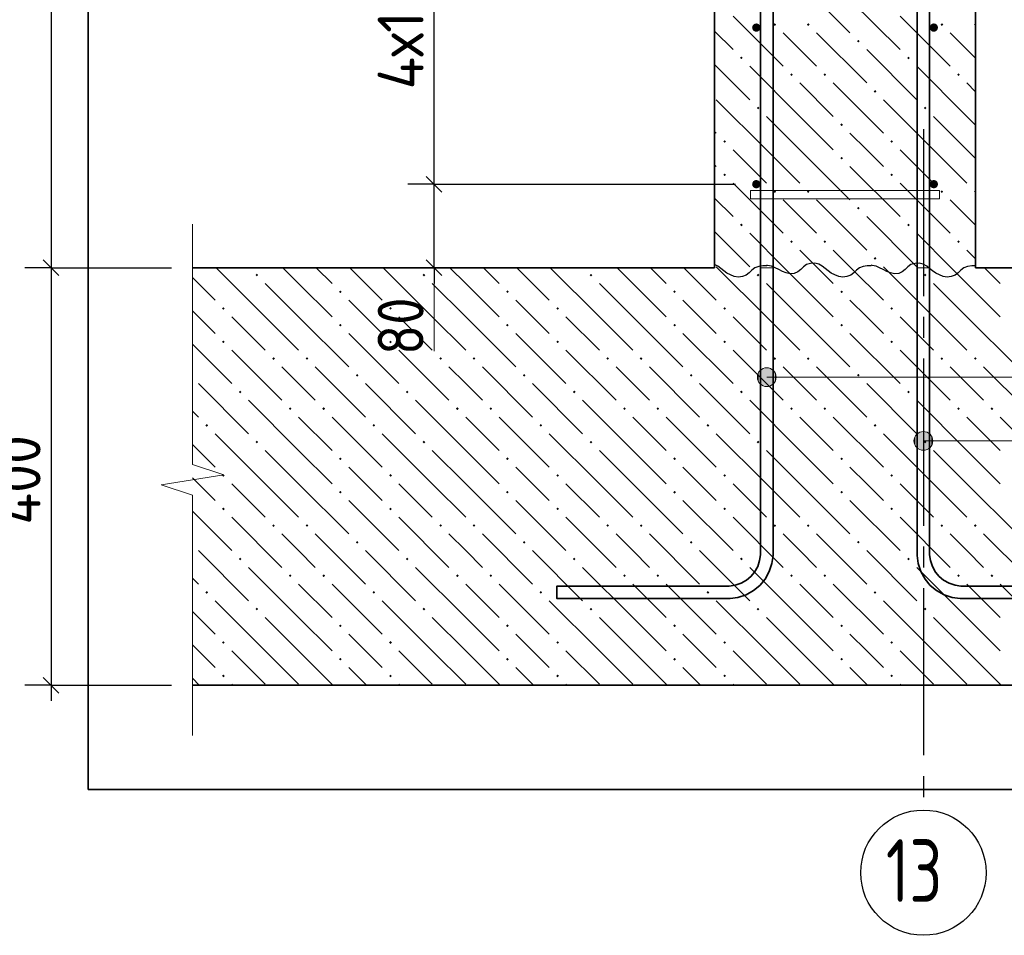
# Model space of a CAD drawing. Header units: millimetres. Extents: x 0 to 42000, y 0 to 29700.
# Tile 3 of 11: x 4368 to 9083, y 8105 to 12491. Entities that reach past the tile are written whole.
import ezdxf

# ---------------------------------------------------------------- set-up
doc = ezdxf.new("R2010")
doc.units = ezdxf.units.MM
doc.linetypes.add('______5', pattern=[1100, 800, -100, 100, -100])
for name, color, linetype, lineweight in [('Standard', 7, 'Continuous', 25), ('Выпуски арматуры Г-обр.', 52, 'Continuous', 25), ('ЖБ Плита Фундамента верхний уровень', 7, 'Continuous', 35), ('ЖБ Стена верхний уровень', 7, 'Continuous', 35), ('Позиционная метка линия выноска', 7, 'Continuous', 13), ('Примечания', 7, 'Continuous', 13), ('Стена фоновая арматура У1', 7, 'Continuous', 18), ('Стена фоновая арматура Х1', 7, 'Continuous', 35), ('Стена фоновая затяжка С-обр.', 52, 'Continuous', 25)]:
    doc.layers.add(name, color=color, linetype=linetype, lineweight=lineweight)
doc.layers.add('Оси', color=7, linetype='______5')
doc.styles.add('ISOCPEUR', font='txt')

msp = doc.modelspace()

# ---------------------------------------------------------------- hatches: boundary and pattern name
at = {"layer": 'ЖБ Плита Фундамента верхний уровень', "linetype": 'Continuous', "lineweight": 18, "transparency": 33554687}
for points in [[(5497.3, 11267.9), (5503.8, 11274.4), (5510.3, 11267.9), (5503.8, 11261.4)], [(6297.3, 11267.9), (6303.8, 11274.4), (6310.3, 11267.9), (6303.8, 11261.4)], [(7097.3, 11267.9), (7103.8, 11274.4), (7110.3, 11267.9), (7103.8, 11261.4)], [(7897.3, 11267.9), (7903.8, 11274.4), (7910.3, 11267.9), (7903.8, 11261.4)], [(8697.3, 11267.9), (8703.8, 11274.4), (8710.3, 11267.9), (8703.8, 11261.4)], [(5897.3, 11187.9), (5903.8, 11194.4), (5910.3, 11187.9), (5903.8, 11181.4)], [(6697.3, 11187.9), (6703.8, 11194.4), (6710.3, 11187.9), (6703.8, 11181.4)], [(7497.3, 11187.9), (7503.8, 11194.4), (7510.3, 11187.9), (7503.8, 11181.4)], [(8297.3, 11187.9), (8303.8, 11194.4), (8310.3, 11187.9), (8303.8, 11181.4)], [(5337.3, 11107.9), (5343.8, 11114.4), (5350.3, 11107.9), (5343.8, 11101.4)], [(6137.3, 11107.9), (6143.8, 11114.4), (6150.3, 11107.9), (6143.8, 11101.4)], [(6937.3, 11107.9), (6943.8, 11114.4), (6950.3, 11107.9), (6943.8, 11101.4)], [(7737.3, 11107.9), (7743.8, 11114.4), (7750.3, 11107.9), (7743.8, 11101.4)], [(8537.3, 11107.9), (8543.8, 11114.4), (8550.3, 11107.9), (8543.8, 11101.4)], [(5897.3, 11027.9), (5903.8, 11034.4), (5910.3, 11027.9), (5903.8, 11021.4)], [(6697.3, 11027.9), (6703.8, 11034.4), (6710.3, 11027.9), (6703.8, 11021.4)], [(7497.3, 11027.9), (7503.8, 11034.4), (7510.3, 11027.9), (7503.8, 11021.4)], [(8297.3, 11027.9), (8303.8, 11034.4), (8310.3, 11027.9), (8303.8, 11021.4)], [(5337.3, 10947.9), (5343.8, 10954.4), (5350.3, 10947.9), (5343.8, 10941.4)], [(6137.3, 10947.9), (6143.8, 10954.4), (6150.3, 10947.9), (6143.8, 10941.4)], [(6937.3, 10947.9), (6943.8, 10954.4), (6950.3, 10947.9), (6943.8, 10941.4)], [(7737.3, 10947.9), (7743.8, 10954.4), (7750.3, 10947.9), (7743.8, 10941.4)], [(8537.3, 10947.9), (8543.8, 10954.4), (8550.3, 10947.9), (8543.8, 10941.4)], [(5577.3, 10867.9), (5583.8, 10874.4), (5590.3, 10867.9), (5583.8, 10861.4)], [(5737.3, 10867.9), (5743.8, 10874.4), (5750.3, 10867.9), (5743.8, 10861.4)], [(6377.3, 10867.9), (6383.8, 10874.4), (6390.3, 10867.9), (6383.8, 10861.4)], [(6537.3, 10867.9), (6543.8, 10874.4), (6550.3, 10867.9), (6543.8, 10861.4)], [(7177.3, 10867.9), (7183.8, 10874.4), (7190.3, 10867.9), (7183.8, 10861.4)], [(7337.3, 10867.9), (7343.8, 10874.4), (7350.3, 10867.9), (7343.8, 10861.4)], [(7977.3, 10867.9), (7983.8, 10874.4), (7990.3, 10867.9), (7983.8, 10861.4)], [(8137.3, 10867.9), (8143.8, 10874.4), (8150.3, 10867.9), (8143.8, 10861.4)], [(8777.3, 10867.9), (8783.8, 10874.4), (8790.3, 10867.9), (8783.8, 10861.4)], [(8937.3, 10867.9), (8943.8, 10874.4), (8950.3, 10867.9), (8943.8, 10861.4)], [(5977.3, 10787.9), (5983.8, 10794.4), (5990.3, 10787.9), (5983.8, 10781.4)], [(6777.3, 10787.9), (6783.8, 10794.4), (6790.3, 10787.9), (6783.8, 10781.4)], [(7577.3, 10787.9), (7583.8, 10794.4), (7590.3, 10787.9), (7583.8, 10781.4)], [(8377.3, 10787.9), (8383.8, 10794.4), (8390.3, 10787.9), (8383.8, 10781.4)], [(5417.3, 10707.9), (5423.8, 10714.4), (5430.3, 10707.9), (5423.8, 10701.4)], [(6217.3, 10707.9), (6223.8, 10714.4), (6230.3, 10707.9), (6223.8, 10701.4)], [(7017.3, 10707.9), (7023.8, 10714.4), (7030.3, 10707.9), (7023.8, 10701.4)], [(7817.3, 10707.9), (7823.8, 10714.4), (7830.3, 10707.9), (7823.8, 10701.4)], [(8617.3, 10707.9), (8623.8, 10714.4), (8630.3, 10707.9), (8623.8, 10701.4)], [(5657.3, 10627.9), (5663.8, 10634.4), (5670.3, 10627.9), (5663.8, 10621.4)], [(5817.3, 10627.9), (5823.8, 10634.4), (5830.3, 10627.9), (5823.8, 10621.4)], [(6457.3, 10627.9), (6463.8, 10634.4), (6470.3, 10627.9), (6463.8, 10621.4)], [(6617.3, 10627.9), (6623.8, 10634.4), (6630.3, 10627.9), (6623.8, 10621.4)], [(7257.3, 10627.9), (7263.8, 10634.4), (7270.3, 10627.9), (7263.8, 10621.4)], [(7417.3, 10627.9), (7423.8, 10634.4), (7430.3, 10627.9), (7423.8, 10621.4)], [(8057.3, 10627.9), (8063.8, 10634.4), (8070.3, 10627.9), (8063.8, 10621.4)], [(8217.3, 10627.9), (8223.8, 10634.4), (8230.3, 10627.9), (8223.8, 10621.4)], [(8857.3, 10627.9), (8863.8, 10634.4), (8870.3, 10627.9), (8863.8, 10621.4)], [(9017.3, 10627.9), (9023.8, 10634.4), (9030.3, 10627.9), (9023.8, 10621.4)], [(5257.3, 10547.9), (5263.8, 10554.4), (5270.3, 10547.9), (5263.8, 10541.4)], [(6057.3, 10547.9), (6063.8, 10554.4), (6070.3, 10547.9), (6063.8, 10541.4)], [(6857.3, 10547.9), (6863.8, 10554.4), (6870.3, 10547.9), (6863.8, 10541.4)], [(7657.3, 10547.9), (7663.8, 10554.4), (7670.3, 10547.9), (7663.8, 10541.4)], [(8457.3, 10547.9), (8463.8, 10554.4), (8470.3, 10547.9), (8463.8, 10541.4)], [(5497.3, 10467.9), (5503.8, 10474.4), (5510.3, 10467.9), (5503.8, 10461.4)], [(6297.3, 10467.9), (6303.8, 10474.4), (6310.3, 10467.9), (6303.8, 10461.4)], [(7097.3, 10467.9), (7103.8, 10474.4), (7110.3, 10467.9), (7103.8, 10461.4)], [(7897.3, 10467.9), (7903.8, 10474.4), (7910.3, 10467.9), (7903.8, 10461.4)], [(8697.3, 10467.9), (8703.8, 10474.4), (8710.3, 10467.9), (8703.8, 10461.4)], [(5897.3, 10387.9), (5903.8, 10394.4), (5910.3, 10387.9), (5903.8, 10381.4)], [(6697.3, 10387.9), (6703.8, 10394.4), (6710.3, 10387.9), (6703.8, 10381.4)], [(7497.3, 10387.9), (7503.8, 10394.4), (7510.3, 10387.9), (7503.8, 10381.4)], [(8297.3, 10387.9), (8303.8, 10394.4), (8310.3, 10387.9), (8303.8, 10381.4)], [(5337.3, 10307.9), (5343.8, 10314.4), (5350.3, 10307.9), (5343.8, 10301.4)], [(6137.3, 10307.9), (6143.8, 10314.4), (6150.3, 10307.9), (6143.8, 10301.4)], [(6937.3, 10307.9), (6943.8, 10314.4), (6950.3, 10307.9), (6943.8, 10301.4)], [(7737.3, 10307.9), (7743.8, 10314.4), (7750.3, 10307.9), (7743.8, 10301.4)], [(8537.3, 10307.9), (8543.8, 10314.4), (8550.3, 10307.9), (8543.8, 10301.4)], [(5897.3, 10227.9), (5903.8, 10234.4), (5910.3, 10227.9), (5903.8, 10221.4)], [(6697.3, 10227.9), (6703.8, 10234.4), (6710.3, 10227.9), (6703.8, 10221.4)], [(7497.3, 10227.9), (7503.8, 10234.4), (7510.3, 10227.9), (7503.8, 10221.4)], [(8297.3, 10227.9), (8303.8, 10234.4), (8310.3, 10227.9), (8303.8, 10221.4)], [(5337.3, 10147.9), (5343.8, 10154.4), (5350.3, 10147.9), (5343.8, 10141.4)], [(6137.3, 10147.9), (6143.8, 10154.4), (6150.3, 10147.9), (6143.8, 10141.4)], [(6937.3, 10147.9), (6943.8, 10154.4), (6950.3, 10147.9), (6943.8, 10141.4)], [(7737.3, 10147.9), (7743.8, 10154.4), (7750.3, 10147.9), (7743.8, 10141.4)], [(8537.3, 10147.9), (8543.8, 10154.4), (8550.3, 10147.9), (8543.8, 10141.4)], [(5577.3, 10067.9), (5583.8, 10074.4), (5590.3, 10067.9), (5583.8, 10061.4)], [(5737.3, 10067.9), (5743.8, 10074.4), (5750.3, 10067.9), (5743.8, 10061.4)], [(6377.3, 10067.9), (6383.8, 10074.4), (6390.3, 10067.9), (6383.8, 10061.4)], [(6537.3, 10067.9), (6543.8, 10074.4), (6550.3, 10067.9), (6543.8, 10061.4)], [(7177.3, 10067.9), (7183.8, 10074.4), (7190.3, 10067.9), (7183.8, 10061.4)], [(7337.3, 10067.9), (7343.8, 10074.4), (7350.3, 10067.9), (7343.8, 10061.4)], [(7977.3, 10067.9), (7983.8, 10074.4), (7990.3, 10067.9), (7983.8, 10061.4)], [(8137.3, 10067.9), (8143.8, 10074.4), (8150.3, 10067.9), (8143.8, 10061.4)], [(8777.3, 10067.9), (8783.8, 10074.4), (8790.3, 10067.9), (8783.8, 10061.4)], [(8937.3, 10067.9), (8943.8, 10074.4), (8950.3, 10067.9), (8943.8, 10061.4)], [(5977.3, 9987.9), (5983.8, 9994.4), (5990.3, 9987.9), (5983.8, 9981.4)], [(6777.3, 9987.9), (6783.8, 9994.4), (6790.3, 9987.9), (6783.8, 9981.4)], [(7577.3, 9987.9), (7583.8, 9994.4), (7590.3, 9987.9), (7583.8, 9981.4)], [(8377.3, 9987.9), (8383.8, 9994.4), (8390.3, 9987.9), (8383.8, 9981.4)], [(5417.3, 9907.9), (5423.8, 9914.4), (5430.3, 9907.9), (5423.8, 9901.4)], [(6217.3, 9907.9), (6223.8, 9914.4), (6230.3, 9907.9), (6223.8, 9901.4)], [(7017.3, 9907.9), (7023.8, 9914.4), (7030.3, 9907.9), (7023.8, 9901.4)], [(7817.3, 9907.9), (7823.8, 9914.4), (7830.3, 9907.9), (7823.8, 9901.4)], [(8617.3, 9907.9), (8623.8, 9914.4), (8630.3, 9907.9), (8623.8, 9901.4)], [(5657.3, 9827.9), (5663.8, 9834.4), (5670.3, 9827.9), (5663.8, 9821.4)], [(5817.3, 9827.9), (5823.8, 9834.4), (5830.3, 9827.9), (5823.8, 9821.4)], [(6457.3, 9827.9), (6463.8, 9834.4), (6470.3, 9827.9), (6463.8, 9821.4)], [(6617.3, 9827.9), (6623.8, 9834.4), (6630.3, 9827.9), (6623.8, 9821.4)], [(7257.3, 9827.9), (7263.8, 9834.4), (7270.3, 9827.9), (7263.8, 9821.4)], [(7417.3, 9827.9), (7423.8, 9834.4), (7430.3, 9827.9), (7423.8, 9821.4)], [(8057.3, 9827.9), (8063.8, 9834.4), (8070.3, 9827.9), (8063.8, 9821.4)], [(8217.3, 9827.9), (8223.8, 9834.4), (8230.3, 9827.9), (8223.8, 9821.4)], [(8857.3, 9827.9), (8863.8, 9834.4), (8870.3, 9827.9), (8863.8, 9821.4)], [(9017.3, 9827.9), (9023.8, 9834.4), (9030.3, 9827.9), (9023.8, 9821.4)], [(5257.3, 9747.9), (5263.8, 9754.4), (5270.3, 9747.9), (5263.8, 9741.4)], [(6057.3, 9747.9), (6063.8, 9754.4), (6070.3, 9747.9), (6063.8, 9741.4)], [(6857.3, 9747.9), (6863.8, 9754.4), (6870.3, 9747.9), (6863.8, 9741.4)], [(7657.3, 9747.9), (7663.8, 9754.4), (7670.3, 9747.9), (7663.8, 9741.4)], [(8457.3, 9747.9), (8463.8, 9754.4), (8470.3, 9747.9), (8463.8, 9741.4)], [(5497.3, 9667.9), (5503.8, 9674.4), (5510.3, 9667.9), (5503.8, 9661.4)], [(6297.3, 9667.9), (6303.8, 9674.4), (6310.3, 9667.9), (6303.8, 9661.4)], [(7097.3, 9667.9), (7103.8, 9674.4), (7110.3, 9667.9), (7103.8, 9661.4)], [(7897.3, 9667.9), (7903.8, 9674.4), (7910.3, 9667.9), (7903.8, 9661.4)], [(8697.3, 9667.9), (8703.8, 9674.4), (8710.3, 9667.9), (8703.8, 9661.4)], [(5897.3, 9587.9), (5903.8, 9594.4), (5910.3, 9587.9), (5903.8, 9581.4)], [(6697.3, 9587.9), (6703.8, 9594.4), (6710.3, 9587.9), (6703.8, 9581.4)], [(7497.3, 9587.9), (7503.8, 9594.4), (7510.3, 9587.9), (7503.8, 9581.4)], [(8297.3, 9587.9), (8303.8, 9594.4), (8310.3, 9587.9), (8303.8, 9581.4)], [(5337.3, 9507.9), (5343.8, 9514.4), (5350.3, 9507.9), (5343.8, 9501.4)], [(6137.3, 9507.9), (6143.8, 9514.4), (6150.3, 9507.9), (6143.8, 9501.4)], [(6937.3, 9507.9), (6943.8, 9514.4), (6950.3, 9507.9), (6943.8, 9501.4)], [(7737.3, 9507.9), (7743.8, 9514.4), (7750.3, 9507.9), (7743.8, 9501.4)], [(8537.3, 9507.9), (8543.8, 9514.4), (8550.3, 9507.9), (8543.8, 9501.4)], [(5897.3, 9427.9), (5903.8, 9434.4), (5910.3, 9427.9), (5903.8, 9421.4)], [(6697.3, 9427.9), (6703.8, 9434.4), (6710.3, 9427.9), (6703.8, 9421.4)], [(7497.3, 9427.9), (7503.8, 9434.4), (7510.3, 9427.9), (7503.8, 9421.4)], [(8297.3, 9427.9), (8303.8, 9434.4), (8310.3, 9427.9), (8303.8, 9421.4)], [(5337.3, 9347.9), (5343.8, 9354.4), (5350.3, 9347.9), (5343.8, 9341.4)], [(6137.3, 9347.9), (6143.8, 9354.4), (6150.3, 9347.9), (6143.8, 9341.4)], [(6937.3, 9347.9), (6943.8, 9354.4), (6950.3, 9347.9), (6943.8, 9341.4)], [(7737.3, 9347.9), (7743.8, 9354.4), (7750.3, 9347.9), (7743.8, 9341.4)], [(8537.3, 9347.9), (8543.8, 9354.4), (8550.3, 9347.9), (8543.8, 9341.4)]]:
    msp.add_hatch(color=7, dxfattribs=at).paths.add_polyline_path(points, flags=16)
at = {"layer": 'ЖБ Стена верхний уровень', "linetype": 'Continuous', "lineweight": 18, "transparency": 33554687}
for points in [[(7977.3, 12467.9), (7983.8, 12474.4), (7990.3, 12467.9), (7983.8, 12461.4)], [(8137.3, 12467.9), (8143.8, 12474.4), (8150.3, 12467.9), (8143.8, 12461.4)], [(8777.3, 12467.9), (8783.8, 12474.4), (8790.3, 12467.9), (8783.8, 12461.4)], [(8937.3, 12467.9), (8943.8, 12474.4), (8945.3, 12472.8), (8945.3, 12462.9), (8943.8, 12461.4)], [(8377.3, 12387.9), (8383.8, 12394.4), (8390.3, 12387.9), (8383.8, 12381.4)], [(7817.3, 12307.9), (7823.8, 12314.4), (7830.3, 12307.9), (7823.8, 12301.4)], [(8617.3, 12307.9), (8623.8, 12314.4), (8630.3, 12307.9), (8623.8, 12301.4)], [(8057.3, 12227.9), (8063.8, 12234.4), (8070.3, 12227.9), (8063.8, 12221.4)], [(8217.3, 12227.9), (8223.8, 12234.4), (8230.3, 12227.9), (8223.8, 12221.4)], [(8857.3, 12227.9), (8863.8, 12234.4), (8870.3, 12227.9), (8863.8, 12221.4)], [(8457.3, 12147.9), (8463.8, 12154.4), (8470.3, 12147.9), (8463.8, 12141.4)], [(7897.3, 12067.9), (7903.8, 12074.4), (7910.3, 12067.9), (7903.8, 12061.4)], [(8697.3, 12067.9), (8703.8, 12074.4), (8710.3, 12067.9), (8703.8, 12061.4)], [(8297.3, 11987.9), (8303.8, 11994.4), (8310.3, 11987.9), (8303.8, 11981.4)], [(7737.3, 11907.9), (7743.8, 11914.4), (7750.3, 11907.9), (7743.8, 11901.4)], [(8537.3, 11907.9), (8543.8, 11914.4), (8550.3, 11907.9), (8543.8, 11901.4)], [(8297.3, 11827.9), (8303.8, 11834.4), (8310.3, 11827.9), (8303.8, 11821.4)], [(7737.3, 11747.9), (7743.8, 11754.4), (7750.3, 11747.9), (7743.8, 11741.4)], [(8537.3, 11747.9), (8543.8, 11754.4), (8550.3, 11747.9), (8543.8, 11741.4)], [(7977.3, 11667.9), (7983.8, 11674.4), (7990.3, 11667.9), (7983.8, 11661.4)], [(8137.3, 11667.9), (8143.8, 11674.4), (8150.3, 11667.9), (8143.8, 11661.4)], [(8777.3, 11667.9), (8783.8, 11674.4), (8790.3, 11667.9), (8783.8, 11661.4)], [(8937.3, 11667.9), (8943.8, 11674.4), (8945.3, 11672.8), (8945.3, 11662.9), (8943.8, 11661.4)], [(8377.3, 11587.9), (8383.8, 11594.4), (8390.3, 11587.9), (8383.8, 11581.4)], [(7817.3, 11507.9), (7823.8, 11514.4), (7830.3, 11507.9), (7823.8, 11501.4)], [(8617.3, 11507.9), (8623.8, 11514.4), (8630.3, 11507.9), (8623.8, 11501.4)], [(8057.3, 11427.9), (8063.8, 11434.4), (8070.3, 11427.9), (8063.8, 11421.4)], [(8217.3, 11427.9), (8223.8, 11434.4), (8230.3, 11427.9), (8223.8, 11421.4)], [(8857.3, 11427.9), (8863.8, 11434.4), (8870.3, 11427.9), (8863.8, 11421.4)], [(8457.3, 11347.9), (8463.8, 11354.4), (8470.3, 11347.9), (8463.8, 11341.4)]]:
    msp.add_hatch(color=7, dxfattribs=at).paths.add_polyline_path(points, flags=16)
at = {"layer": 'Позиционная метка линия выноска', "linetype": 'Continuous', "lineweight": 13, "transparency": 33554687}
for points in [[(7906.7, 10756.2), (7906.7, 10801.3), (7900.4, 10778.8)], [(7906.7, 10801.3), (7922.9, 10740.1), (7922.9, 10817.5)], [(7906.7, 10801.3), (7906.7, 10756.2), (7922.9, 10740.1)], [(7922.9, 10817.5), (7945.3, 10733.8), (7945.3, 10823.7)], [(7922.9, 10817.5), (7922.9, 10740.1), (7945.3, 10733.8)], [(7945.3, 10823.7), (7945.3, 10733.8), (7967.9, 10740.1)], [(7945.3, 10823.7), (7967.9, 10740.1), (7967.9, 10817.5)], [(7967.9, 10817.5), (7967.9, 10740.1), (7984.1, 10756.2)], [(7967.9, 10817.5), (7984.1, 10756.2), (7984.1, 10801.3)], [(7984.1, 10801.3), (7984.1, 10756.2), (7990.4, 10778.8)], [(8672.9, 10512.1), (8695.4, 10428.4), (8695.4, 10518.4)], [(8695.4, 10518.4), (8695.4, 10428.4), (8717.9, 10434.7)], [(8695.4, 10518.4), (8717.9, 10434.7), (8717.9, 10512.1)], [(8656.7, 10450.9), (8656.7, 10495.9), (8650.4, 10473.4)], [(8656.7, 10495.9), (8672.9, 10434.7), (8672.9, 10512.1)], [(8656.7, 10495.9), (8656.7, 10450.9), (8672.9, 10434.7)], [(8672.9, 10512.1), (8672.9, 10434.7), (8695.4, 10428.4)], [(8717.9, 10512.1), (8717.9, 10434.7), (8734.1, 10450.9)], [(8717.9, 10512.1), (8734.1, 10450.9), (8734.1, 10495.9)], [(8734.1, 10495.9), (8734.1, 10450.9), (8740.4, 10473.4)]]:
    msp.add_hatch(color=7, dxfattribs=at).paths.add_polyline_path(points)
at = {"layer": 'Стена фоновая арматура У1', "linetype": 'Continuous', "lineweight": 13, "transparency": 33554687}
for points in [[(7915.4, 12453.2), (7913.8, 12460.9), (7909.5, 12467.4), (7903, 12471.7), (7895.4, 12473.2), (7887.7, 12471.7), (7881.2, 12467.4), (7876.9, 12460.9), (7875.4, 12453.2), (7876.9, 12445.6), (7881.2, 12439.1), (7887.7, 12434.8), (7895.4, 12433.2), (7903, 12434.8), (7909.5, 12439.1), (7913.8, 12445.6)], [(8765.4, 12453.2), (8763.8, 12460.9), (8759.5, 12467.4), (8753, 12471.7), (8745.3, 12473.2), (8737.7, 12471.7), (8731.2, 12467.4), (8726.9, 12460.9), (8725.4, 12453.2), (8726.9, 12445.6), (8731.2, 12439.1), (8737.7, 12434.8), (8745.3, 12433.2), (8753, 12434.8), (8759.5, 12439.1), (8763.8, 12445.6)], [(7915.4, 11703.2), (7913.8, 11710.9), (7909.5, 11717.4), (7903, 11721.7), (7895.4, 11723.2), (7887.7, 11721.7), (7881.2, 11717.4), (7876.9, 11710.9), (7875.4, 11703.2), (7876.9, 11695.6), (7881.2, 11689.1), (7887.7, 11684.8), (7895.4, 11683.2), (7903, 11684.8), (7909.5, 11689.1), (7913.8, 11695.6)], [(8765.4, 11703.2), (8763.8, 11710.9), (8759.5, 11717.4), (8753, 11721.7), (8745.3, 11723.2), (8737.7, 11721.7), (8731.2, 11717.4), (8726.9, 11710.9), (8725.4, 11703.2), (8726.9, 11695.6), (8731.2, 11689.1), (8737.7, 11684.8), (8745.3, 11683.2), (8753, 11684.8), (8759.5, 11689.1), (8763.8, 11695.6)]]:
    msp.add_hatch(color=7, dxfattribs=at).paths.add_polyline_path(points)

# ---------------------------------------------------------------- linework, layer by layer
at = {"layer": 'Standard', "color": 7, "linetype": 'Continuous', "lineweight": -3, "transparency": 33554687}
for p, q in [((4518.2, 25003.2), (4518.2, 11303.2)), ((6352.3, 11703.2), (6352.3, 13953.2)), ((6352.3, 11703.2), (6227.3, 11703.2)), ((6352.3, 11703.2), (6477.3, 11703.2)), ((6352.3, 11303.2), (6352.3, 11703.2)), ((4518.2, 11303.2), (4393.2, 11303.2)), ((4518.2, 11303.2), (4643.2, 11303.2)), ((4518.2, 11303.2), (5095.4, 11303.2)), ((4518.2, 11303.2), (4518.2, 9303.2)), ((6352.3, 11303.2), (6227.3, 11303.2)), ((6352.3, 11303.2), (6477.3, 11303.2)), ((6352.3, 11303.2), (6352.3, 11228.2)), ((4518.2, 9303.2), (4393.2, 9303.2)), ((4518.2, 9303.2), (4643.2, 9303.2)), ((4518.2, 9303.2), (5095.4, 9303.2)), ((4518.2, 9303.2), (4518.2, 9228.2))]:
    msp.add_line(p, q, dxfattribs=at)
at = {"layer": 'Standard', "color": 7, "linetype": 'Continuous', "lineweight": 25, "transparency": 33554687}
for p, q in [((6389.8, 11665.7), (6314.8, 11740.7)), ((4480.7, 11340.7), (4555.7, 11265.7)), ((6389.8, 11265.7), (6314.8, 11340.7)), ((4480.7, 9340.7), (4555.7, 9265.7))]:
    msp.add_line(p, q, dxfattribs=at)
at = {"layer": 'Standard', "color": 7, "linetype": 'Continuous', "lineweight": 13, "transparency": 33554687}
msp.add_line((6352.3, 11303.2), (6352.3, 10903.2), dxfattribs=at)
at = {"layer": 'Standard', "color": 254, "linetype": 'Continuous', "lineweight": 35, "true_color": 0xc4c4ff, "transparency": 33554687}
msp.add_lwpolyline([(4695.4, 8803.2), (10803.4, 8803.2), (10803.4, 26503.2), (4695.4, 26503.2), (4695.4, 8803.2)], dxfattribs=at)
at = {"layer": 'Standard', "color": 7, "linetype": 'Continuous', "lineweight": -3, "transparency": 33554687}
for points in [[(6352.3, 11703.2), (6714.1, 11703.2), (6714.1, 11703.2), (7795.4, 11703.2)], [(6352.3, 11303.2), (6335.3, 11303.2), (6335.3, 11303.2), (6335.3, 11303.2), (6335.3, 11303.2), (6335.3, 11303.2), (6335.3, 11303.2), (6335.3, 11303.2), (6335.3, 11303.2), (6322, 11303.2), (6322, 11303.2), (6202.3, 11303.2)]]:
    msp.add_lwpolyline(points, dxfattribs=at)
at = {"layer": 'Выпуски арматуры Г-обр.', "color": 7, "linetype": 'Continuous', "lineweight": 35, "transparency": 33554687}
for points in [[(8725.3, 16303.2), (8725.3, 9928.2), (8729.3, 9900), (8738.7, 9871.5), (8753.3, 9845.3), (8771.1, 9824), (8792.4, 9806.2), (8818.6, 9791.6), (8847.1, 9782.2), (8875.3, 9778.2), (9700.4, 9778.2), (9700.4, 9718.2), (8871.2, 9718.2), (8833.5, 9723.5), (8794.3, 9736.4), (8758.2, 9756.6), (8728.5, 9781.4), (8703.7, 9811.1), (8683.5, 9847.2), (8670.6, 9886.4), (8665.4, 9924.1), (8665.4, 16303.2), (8725.3, 16303.2)], [(7975.3, 14303.2), (7975.3, 9924.1), (7970.1, 9886.4), (7957.2, 9847.2), (7937, 9811.1), (7912.2, 9781.4), (7882.5, 9756.6), (7846.4, 9736.4), (7807.2, 9723.5), (7769.5, 9718.2), (6940.4, 9718.2), (6940.4, 9778.2), (7765.4, 9778.2), (7793.6, 9782.2), (7822.1, 9791.6), (7848.3, 9806.2), (7869.6, 9824), (7887.4, 9845.3), (7902, 9871.5), (7911.4, 9900), (7915.4, 9928.2), (7915.4, 14303.2), (7975.3, 14303.2)]]:
    msp.add_lwpolyline(points, dxfattribs=at)
at = {"layer": 'ЖБ Плита Фундамента верхний уровень', "color": 7, "linetype": 'Continuous', "lineweight": 35, "transparency": 33554687}
for p, q in [((7695.4, 11303.2), (5195.4, 11303.2)), ((10195.4, 11303.2), (8945.3, 11303.2)), ((5195.4, 9303.2), (10195.4, 9303.2))]:
    msp.add_line(p, q, dxfattribs=at)
at = {"layer": 'ЖБ Плита Фундамента верхний уровень', "color": 252, "linetype": 'Continuous', "lineweight": 18, "true_color": 0x8f8f8f, "transparency": 33554687}
for p, q in [((5543.8, 11067.9), (5308.4, 11303.2)), ((5703.8, 11227.9), (5628.4, 11303.2)), ((5788.4, 11303.2), (5863.8, 11227.9)), ((5948.4, 11303.2), (6103.8, 11147.9)), ((6343.8, 11067.9), (6108.4, 11303.2)), ((6503.8, 11227.9), (6428.4, 11303.2)), ((6588.4, 11303.2), (6663.8, 11227.9)), ((6748.4, 11303.2), (6903.8, 11147.9)), ((7143.8, 11067.9), (6908.4, 11303.2)), ((7303.8, 11227.9), (7228.4, 11303.2)), ((7388.4, 11303.2), (7463.8, 11227.9)), ((7548.4, 11303.2), (7703.8, 11147.9)), ((7943.8, 11067.9), (7708.4, 11303.2)), ((8103.8, 11227.9), (8028.4, 11303.2)), ((8188.4, 11303.2), (8263.8, 11227.9)), ((8348.4, 11303.2), (8503.8, 11147.9)), ((8743.8, 11067.9), (8508.4, 11303.2)), ((8903.8, 11227.9), (8828.4, 11303.2)), ((8988.4, 11303.2), (9063.8, 11227.9)), ((5195.4, 11256.3), (5303.8, 11147.9)), ((5543.8, 11227.9), (5703.8, 11067.9)), ((5703.8, 11227.9), (5863.8, 11067.9)), ((6343.8, 11227.9), (6503.8, 11067.9)), ((6503.8, 11227.9), (6663.8, 11067.9)), ((7143.8, 11227.9), (7303.8, 11067.9)), ((7303.8, 11227.9), (7463.8, 11067.9)), ((7943.8, 11227.9), (8103.8, 11067.9)), ((8103.8, 11227.9), (8263.8, 11067.9)), ((8743.8, 11227.9), (8903.8, 11067.9)), ((8903.8, 11227.9), (9063.8, 11067.9)), ((6023.8, 11067.9), (5943.8, 11147.9)), ((6823.8, 11067.9), (6743.8, 11147.9)), ((7623.8, 11067.9), (7543.8, 11147.9)), ((8423.8, 11067.9), (8343.8, 11147.9)), ((5223.8, 11067.9), (5195.4, 11096.3)), ((5303.8, 10987.9), (5223.8, 11067.9)), ((5383.8, 11067.9), (5543.8, 10907.9)), ((5543.8, 11067.9), (5703.8, 10907.9)), ((5703.8, 11067.9), (5943.8, 10827.9)), ((6103.8, 10987.9), (6023.8, 11067.9)), ((6183.8, 11067.9), (6343.8, 10907.9)), ((6343.8, 11067.9), (6503.8, 10907.9)), ((6503.8, 11067.9), (6743.8, 10827.9)), ((6903.8, 10987.9), (6823.8, 11067.9)), ((6983.8, 11067.9), (7143.8, 10907.9)), ((7143.8, 11067.9), (7303.8, 10907.9)), ((7303.8, 11067.9), (7543.8, 10827.9)), ((7703.8, 10987.9), (7623.8, 11067.9)), ((7783.8, 11067.9), (7943.8, 10907.9)), ((7943.8, 11067.9), (8103.8, 10907.9)), ((8103.8, 11067.9), (8343.8, 10827.9)), ((8503.8, 10987.9), (8423.8, 11067.9)), ((8583.8, 11067.9), (8743.8, 10907.9)), ((8743.8, 11067.9), (8903.8, 10907.9)), ((8903.8, 11067.9), (9143.8, 10827.9)), ((5943.8, 10987.9), (6183.8, 10747.9)), ((6743.8, 10987.9), (6983.8, 10747.9)), ((7543.8, 10987.9), (7783.8, 10747.9)), ((8343.8, 10987.9), (8583.8, 10747.9)), ((5195.4, 10936.3), (5383.8, 10747.9)), ((5383.8, 10907.9), (5623.8, 10667.9)), ((6183.8, 10907.9), (6423.8, 10667.9)), ((6983.8, 10907.9), (7223.8, 10667.9)), ((7783.8, 10907.9), (8023.8, 10667.9)), ((8583.8, 10907.9), (8823.8, 10667.9)), ((5703.8, 10747.9), (5623.8, 10827.9)), ((5783.8, 10827.9), (6023.8, 10587.9)), ((6503.8, 10747.9), (6423.8, 10827.9)), ((6583.8, 10827.9), (6823.8, 10587.9)), ((7303.8, 10747.9), (7223.8, 10827.9)), ((7383.8, 10827.9), (7623.8, 10587.9)), ((8103.8, 10747.9), (8023.8, 10827.9)), ((8183.8, 10827.9), (8423.8, 10587.9)), ((8903.8, 10747.9), (8823.8, 10827.9)), ((8983.8, 10827.9), (9223.8, 10587.9)), ((5223.8, 10747.9), (5463.8, 10507.9)), ((5783.8, 10667.9), (5703.8, 10747.9)), ((6023.8, 10747.9), (6263.8, 10507.9)), ((6583.8, 10667.9), (6503.8, 10747.9)), ((6823.8, 10747.9), (7063.8, 10507.9)), ((7383.8, 10667.9), (7303.8, 10747.9)), ((7623.8, 10747.9), (7863.8, 10507.9)), ((8183.8, 10667.9), (8103.8, 10747.9)), ((8423.8, 10747.9), (8663.8, 10507.9)), ((8983.8, 10667.9), (8903.8, 10747.9)), ((5703.8, 10427.9), (5463.8, 10667.9)), ((6503.8, 10427.9), (6263.8, 10667.9)), ((7303.8, 10427.9), (7063.8, 10667.9)), ((8103.8, 10427.9), (7863.8, 10667.9)), ((8903.8, 10427.9), (8663.8, 10667.9)), ((5195.4, 10616.3), (5223.8, 10587.9)), ((5703.8, 10587.9), (5863.8, 10427.9)), ((5863.8, 10587.9), (6103.8, 10347.9)), ((6503.8, 10587.9), (6663.8, 10427.9)), ((6663.8, 10587.9), (6903.8, 10347.9)), ((7303.8, 10587.9), (7463.8, 10427.9)), ((7463.8, 10587.9), (7703.8, 10347.9)), ((8103.8, 10587.9), (8263.8, 10427.9)), ((8263.8, 10587.9), (8503.8, 10347.9)), ((8903.8, 10587.9), (9063.8, 10427.9)), ((9063.8, 10587.9), (9303.8, 10347.9)), ((5543.8, 10267.9), (5303.8, 10507.9)), ((6343.8, 10267.9), (6103.8, 10507.9)), ((7143.8, 10267.9), (6903.8, 10507.9)), ((7943.8, 10267.9), (7703.8, 10507.9)), ((8743.8, 10267.9), (8503.8, 10507.9)), ((5195.4, 10456.3), (5303.8, 10347.9)), ((5543.8, 10427.9), (5703.8, 10267.9)), ((5703.8, 10427.9), (5863.8, 10267.9)), ((6343.8, 10427.9), (6503.8, 10267.9)), ((6503.8, 10427.9), (6663.8, 10267.9)), ((7143.8, 10427.9), (7303.8, 10267.9)), ((7303.8, 10427.9), (7463.8, 10267.9)), ((7943.8, 10427.9), (8103.8, 10267.9)), ((8103.8, 10427.9), (8263.8, 10267.9)), ((8743.8, 10427.9), (8903.8, 10267.9)), ((8903.8, 10427.9), (9063.8, 10267.9)), ((6023.8, 10267.9), (5943.8, 10347.9)), ((6823.8, 10267.9), (6743.8, 10347.9)), ((7623.8, 10267.9), (7543.8, 10347.9)), ((8423.8, 10267.9), (8343.8, 10347.9)), ((5223.8, 10267.9), (5195.4, 10296.3)), ((5303.8, 10187.9), (5223.8, 10267.9)), ((5383.8, 10267.9), (5543.8, 10107.9)), ((5543.8, 10267.9), (5703.8, 10107.9)), ((5703.8, 10267.9), (5943.8, 10027.9)), ((6103.8, 10187.9), (6023.8, 10267.9)), ((6183.8, 10267.9), (6343.8, 10107.9)), ((6343.8, 10267.9), (6503.8, 10107.9)), ((6503.8, 10267.9), (6743.8, 10027.9)), ((6903.8, 10187.9), (6823.8, 10267.9)), ((6983.8, 10267.9), (7143.8, 10107.9)), ((7143.8, 10267.9), (7303.8, 10107.9)), ((7303.8, 10267.9), (7543.8, 10027.9)), ((7703.8, 10187.9), (7623.8, 10267.9)), ((7783.8, 10267.9), (7943.8, 10107.9)), ((7943.8, 10267.9), (8103.8, 10107.9)), ((8103.8, 10267.9), (8343.8, 10027.9)), ((8503.8, 10187.9), (8423.8, 10267.9)), ((8583.8, 10267.9), (8743.8, 10107.9)), ((8743.8, 10267.9), (8903.8, 10107.9)), ((8903.8, 10267.9), (9143.8, 10027.9)), ((5943.8, 10187.9), (6183.8, 9947.9)), ((6743.8, 10187.9), (6983.8, 9947.9)), ((7543.8, 10187.9), (7783.8, 9947.9)), ((8343.8, 10187.9), (8583.8, 9947.9)), ((5195.4, 10136.3), (5383.8, 9947.9)), ((5383.8, 10107.9), (5623.8, 9867.9)), ((6183.8, 10107.9), (6423.8, 9867.9)), ((6983.8, 10107.9), (7223.8, 9867.9)), ((7783.8, 10107.9), (8023.8, 9867.9)), ((8583.8, 10107.9), (8823.8, 9867.9)), ((5703.8, 9947.9), (5623.8, 10027.9)), ((5783.8, 10027.9), (6023.8, 9787.9)), ((6503.8, 9947.9), (6423.8, 10027.9)), ((6583.8, 10027.9), (6823.8, 9787.9)), ((7303.8, 9947.9), (7223.8, 10027.9)), ((7383.8, 10027.9), (7623.8, 9787.9)), ((8103.8, 9947.9), (8023.8, 10027.9)), ((8183.8, 10027.9), (8423.8, 9787.9)), ((8903.8, 9947.9), (8823.8, 10027.9)), ((8983.8, 10027.9), (9223.8, 9787.9)), ((5223.8, 9947.9), (5463.8, 9707.9)), ((5783.8, 9867.9), (5703.8, 9947.9)), ((6023.8, 9947.9), (6263.8, 9707.9)), ((6583.8, 9867.9), (6503.8, 9947.9)), ((6823.8, 9947.9), (7063.8, 9707.9)), ((7383.8, 9867.9), (7303.8, 9947.9)), ((7623.8, 9947.9), (7863.8, 9707.9)), ((8183.8, 9867.9), (8103.8, 9947.9)), ((8423.8, 9947.9), (8663.8, 9707.9)), ((8983.8, 9867.9), (8903.8, 9947.9)), ((5703.8, 9627.9), (5463.8, 9867.9)), ((6503.8, 9627.9), (6263.8, 9867.9)), ((7303.8, 9627.9), (7063.8, 9867.9)), ((8103.8, 9627.9), (7863.8, 9867.9)), ((8903.8, 9627.9), (8663.8, 9867.9)), ((5195.4, 9816.3), (5223.8, 9787.9)), ((5703.8, 9787.9), (5863.8, 9627.9)), ((5863.8, 9787.9), (6103.8, 9547.9)), ((6503.8, 9787.9), (6663.8, 9627.9)), ((6663.8, 9787.9), (6903.8, 9547.9)), ((7303.8, 9787.9), (7463.8, 9627.9)), ((7463.8, 9787.9), (7703.8, 9547.9)), ((8103.8, 9787.9), (8263.8, 9627.9)), ((8263.8, 9787.9), (8503.8, 9547.9)), ((8903.8, 9787.9), (9063.8, 9627.9)), ((9063.8, 9787.9), (9303.8, 9547.9)), ((5543.8, 9467.9), (5303.8, 9707.9)), ((6343.8, 9467.9), (6103.8, 9707.9)), ((7143.8, 9467.9), (6903.8, 9707.9)), ((7943.8, 9467.9), (7703.8, 9707.9)), ((8743.8, 9467.9), (8503.8, 9707.9)), ((5195.4, 9656.3), (5303.8, 9547.9)), ((5543.8, 9627.9), (5703.8, 9467.9)), ((5703.8, 9627.9), (5863.8, 9467.9)), ((6343.8, 9627.9), (6503.8, 9467.9)), ((6503.8, 9627.9), (6663.8, 9467.9)), ((7143.8, 9627.9), (7303.8, 9467.9)), ((7303.8, 9627.9), (7463.8, 9467.9)), ((7943.8, 9627.9), (8103.8, 9467.9)), ((8103.8, 9627.9), (8263.8, 9467.9)), ((8743.8, 9627.9), (8903.8, 9467.9)), ((8903.8, 9627.9), (9063.8, 9467.9)), ((6023.8, 9467.9), (5943.8, 9547.9)), ((6823.8, 9467.9), (6743.8, 9547.9)), ((7623.8, 9467.9), (7543.8, 9547.9)), ((8423.8, 9467.9), (8343.8, 9547.9)), ((5223.8, 9467.9), (5195.4, 9496.3)), ((5303.8, 9387.9), (5223.8, 9467.9)), ((5383.8, 9467.9), (5543.8, 9307.9)), ((5543.8, 9467.9), (5703.8, 9307.9)), ((5703.8, 9467.9), (5868.4, 9303.2)), ((6103.8, 9387.9), (6023.8, 9467.9)), ((6183.8, 9467.9), (6343.8, 9307.9)), ((6343.8, 9467.9), (6503.8, 9307.9)), ((6503.8, 9467.9), (6668.4, 9303.2)), ((6903.8, 9387.9), (6823.8, 9467.9)), ((6983.8, 9467.9), (7143.8, 9307.9)), ((7143.8, 9467.9), (7303.8, 9307.9)), ((7303.8, 9467.9), (7468.4, 9303.2)), ((7703.8, 9387.9), (7623.8, 9467.9)), ((7783.8, 9467.9), (7943.8, 9307.9)), ((7943.8, 9467.9), (8103.8, 9307.9)), ((8103.8, 9467.9), (8268.4, 9303.2)), ((8503.8, 9387.9), (8423.8, 9467.9)), ((8583.8, 9467.9), (8743.8, 9307.9)), ((8743.8, 9467.9), (8903.8, 9307.9)), ((8903.8, 9467.9), (9068.4, 9303.2)), ((5943.8, 9387.9), (6028.4, 9303.2)), ((6743.8, 9387.9), (6828.4, 9303.2)), ((7543.8, 9387.9), (7628.4, 9303.2)), ((8343.8, 9387.9), (8428.4, 9303.2)), ((5195.4, 9336.3), (5228.4, 9303.2)), ((5383.8, 9307.9), (5388.4, 9303.2)), ((6183.8, 9307.9), (6188.4, 9303.2)), ((6983.8, 9307.9), (6988.4, 9303.2)), ((7783.8, 9307.9), (7788.4, 9303.2)), ((8583.8, 9307.9), (8588.4, 9303.2))]:
    msp.add_line(p, q, dxfattribs=at)
at = {"layer": 'ЖБ Стена верхний уровень', "color": 7, "linetype": 'Continuous', "lineweight": 35, "transparency": 33554687}
for p, q in [((7695.4, 25003.2), (7695.4, 11303.2)), ((8945.3, 11303.2), (8945.3, 25003.2))]:
    msp.add_line(p, q, dxfattribs=at)
at = {"layer": 'ЖБ Стена верхний уровень', "color": 9, "linetype": 'Continuous', "lineweight": 18, "true_color": 0xc7c7c7, "transparency": 33554687}
for p, q in [((8103.8, 12667.9), (8343.8, 12427.9)), ((8343.8, 12587.9), (8583.8, 12347.9)), ((7783.8, 12507.9), (8023.8, 12267.9)), ((8583.8, 12507.9), (8823.8, 12267.9)), ((7695.4, 12436.3), (7783.8, 12347.9)), ((8103.8, 12347.9), (8023.8, 12427.9)), ((8183.8, 12427.9), (8423.8, 12187.9)), ((8903.8, 12347.9), (8823.8, 12427.9)), ((8183.8, 12267.9), (8103.8, 12347.9)), ((8423.8, 12347.9), (8663.8, 12107.9)), ((8945.3, 12306.3), (8903.8, 12347.9)), ((7695.4, 12276.3), (7863.8, 12107.9)), ((8103.8, 12027.9), (7863.8, 12267.9)), ((8903.8, 12027.9), (8663.8, 12267.9)), ((8103.8, 12187.9), (8263.8, 12027.9)), ((8263.8, 12187.9), (8503.8, 11947.9)), ((8903.8, 12187.9), (8945.3, 12146.3)), ((7943.8, 11867.9), (7703.8, 12107.9)), ((8743.8, 11867.9), (8503.8, 12107.9)), ((7943.8, 12027.9), (8103.8, 11867.9)), ((8103.8, 12027.9), (8263.8, 11867.9)), ((8743.8, 12027.9), (8903.8, 11867.9)), ((8903.8, 12027.9), (8945.3, 11986.3)), ((7695.4, 11956.3), (7703.8, 11947.9)), ((8423.8, 11867.9), (8343.8, 11947.9)), ((7783.8, 11867.9), (7943.8, 11707.9)), ((7943.8, 11867.9), (8103.8, 11707.9)), ((8103.8, 11867.9), (8343.8, 11627.9)), ((8503.8, 11787.9), (8423.8, 11867.9)), ((8583.8, 11867.9), (8743.8, 11707.9)), ((8743.8, 11867.9), (8903.8, 11707.9)), ((8903.8, 11867.9), (8945.3, 11826.3)), ((7703.8, 11787.9), (7695.4, 11796.3)), ((8343.8, 11787.9), (8583.8, 11547.9)), ((7783.8, 11707.9), (8023.8, 11467.9)), ((8583.8, 11707.9), (8823.8, 11467.9)), ((7695.4, 11636.3), (7783.8, 11547.9)), ((8103.8, 11547.9), (8023.8, 11627.9)), ((8183.8, 11627.9), (8423.8, 11387.9)), ((8903.8, 11547.9), (8823.8, 11627.9)), ((8183.8, 11467.9), (8103.8, 11547.9)), ((8423.8, 11547.9), (8663.8, 11307.9)), ((8945.3, 11506.3), (8903.8, 11547.9)), ((7695.4, 11476.3), (7863.8, 11307.9)), ((8028.4, 11303.2), (7863.8, 11467.9)), ((8828.4, 11303.2), (8663.8, 11467.9)), ((8103.8, 11387.9), (8188.4, 11303.2)), ((8263.8, 11387.9), (8348.4, 11303.2)), ((8903.8, 11387.9), (8945.3, 11346.3)), ((7708.4, 11303.2), (7703.8, 11307.9)), ((8508.4, 11303.2), (8503.8, 11307.9))]:
    msp.add_line(p, q, dxfattribs=at)
at = {"layer": 'Оси', "color": 8, "linetype": '______5', "lineweight": -3, "transparency": 33554687}
msp.add_line((8695.4, 11967.5), (8695.4, 8705.3), dxfattribs=at)
at = {"layer": 'Оси', "color": 7, "linetype": 'Continuous', "lineweight": -3, "transparency": 33554687}
msp.add_circle((8695.4, 8405.3), 300, dxfattribs=at)
at = {"layer": 'Позиционная метка линия выноска', "color": 7, "linetype": 'Continuous', "lineweight": 13, "transparency": 33554687}
for p, q in [((7945.3, 10823.7), (7945.3, 10823.7)), ((7900.4, 10778.8), (7900.4, 10778.8)), ((7990.4, 10778.8), (7990.4, 10778.8)), ((7945.3, 10733.8), (7945.3, 10733.8)), ((8695.4, 10518.4), (8695.4, 10518.4)), ((8650.4, 10473.4), (8650.4, 10473.4)), ((8740.4, 10473.4), (8740.4, 10473.4)), ((8695.4, 10428.4), (8695.4, 10428.4))]:
    msp.add_line(p, q, dxfattribs=at)
for points in [[(7945.3, 10778.8), (9189.8, 10778.8), (9495.2, 10473.4)], [(8695.4, 10473.4), (9236.6, 10473.4), (11571.2, 10473.4)]]:
    msp.add_lwpolyline(points, dxfattribs=at)
for centre in [(7945.3, 10778.8), (8695.4, 10473.4)]:
    msp.add_circle(centre, 45, dxfattribs=at)
at = {"layer": 'Примечания', "color": 7, "linetype": 'Continuous', "lineweight": 13, "transparency": 33554687}
for p, q in [((5195.4, 11512.2), (5195.4, 10360.7)), ((5195.4, 10360.7), (5345.3, 10311.7)), ((5345.3, 10311.7), (5045.3, 10262.7)), ((5045.3, 10262.7), (5195.4, 10213.7)), ((5195.4, 10213.7), (5195.4, 9062.2)), ((5195.4, 9062.2), (5195.4, 9062.2))]:
    msp.add_line(p, q, dxfattribs=at)
at = {"layer": 'Примечания', "color": 7, "linetype": 'Continuous', "lineweight": 25, "transparency": 33554687}
for points in [[(7945.3, 11312), (7926.8, 11312.2), (7906.9, 11309.4), (7888.9, 11302.8), (7874.4, 11291.8), (7861.9, 11278.9), (7847.4, 11268), (7828.9, 11261.4), (7809.4, 11257.5), (7789.9, 11261.8), (7771.9, 11268.9), (7754.4, 11277), (7739.4, 11287.6), (7725.4, 11299.2), (7711.4, 11310.6), (7695.4, 11319)], [(8445.3, 11312), (8426.8, 11312.2), (8406.9, 11309.4), (8388.9, 11302.8), (8374.4, 11291.8), (8361.9, 11278.9), (8347.4, 11268), (8328.9, 11261.4), (8309.4, 11257.5), (8289.9, 11261.8), (8271.9, 11268.9), (8254.4, 11277), (8239.4, 11287.6), (8225.4, 11299.2), (8211.4, 11310.6), (8194.4, 11319.6), (8175.4, 11324.4), (8155.4, 11323.6), (8135.9, 11318.4), (8121.4, 11307.7), (8108.4, 11295.2), (8094.4, 11283.8), (8077.3, 11275.3), (8057.3, 11273.4), (8037.9, 11278.2), (8020.4, 11285.7), (8003.4, 11294.2), (7985.9, 11302.5), (7968.9, 11310.6), (7949.4, 11314.4), (7945.3, 11314.8)], [(8945.3, 11312), (8926.8, 11312.2), (8906.9, 11309.4), (8888.9, 11302.8), (8874.4, 11291.8), (8861.9, 11278.9), (8847.4, 11268), (8828.9, 11261.4), (8809.4, 11257.5), (8789.9, 11261.8), (8771.9, 11268.9), (8754.4, 11277), (8739.4, 11287.6), (8725.4, 11299.2), (8711.4, 11310.6), (8694.4, 11319.6), (8675.4, 11324.4), (8655.4, 11323.6), (8635.9, 11318.4), (8621.4, 11307.7), (8608.4, 11295.2), (8594.4, 11283.8), (8577.3, 11275.3), (8557.3, 11273.4), (8537.9, 11278.2), (8520.4, 11285.7), (8503.4, 11294.2), (8485.9, 11302.5), (8468.9, 11310.6), (8449.4, 11314.4), (8445.3, 11314.8)]]:
    msp.add_lwpolyline(points, dxfattribs=at)
at = {"layer": 'Стена фоновая арматура Х1', "color": 7, "linetype": 'Continuous', "lineweight": 18, "transparency": 33554687}
for points in [[(8665.4, 11303.2), (8665.4, 25484), (8661.6, 25511.1), (8652.5, 25538.6), (8638.4, 25563.8), (8621.3, 25584.2), (8600.9, 25601.3), (8575.7, 25615.4), (8548.2, 25624.5), (8521.1, 25628.2), (6165.4, 25628.2), (6165.4, 25688.2), (8525.3, 25688.2), (8561.9, 25683.2), (8600, 25670.6), (8635, 25650.9), (8663.9, 25626.8), (8688.1, 25597.9), (8707.7, 25562.9), (8720.3, 25524.8), (8725.4, 25488.2), (8725.3, 11303.2), (8665.4, 11303.2)], [(7915.4, 11303.2), (7915.4, 25384), (7911.6, 25411.1), (7902.5, 25438.6), (7888.4, 25463.8), (7871.3, 25484.2), (7850.9, 25501.3), (7825.7, 25515.4), (7798.2, 25524.5), (7771.1, 25528.2), (5315.4, 25528.2), (5315.4, 25588.2), (7775.3, 25588.2), (7811.9, 25583.2), (7850, 25570.6), (7885.1, 25550.9), (7913.9, 25526.8), (7938.1, 25497.9), (7957.7, 25462.9), (7970.3, 25424.8), (7975.4, 25388.2), (7975.4, 11303.2), (7915.4, 11303.2)]]:
    msp.add_lwpolyline(points, dxfattribs=at)
at = {"layer": 'Стена фоновая затяжка С-обр.', "color": 98, "linetype": 'Continuous', "lineweight": 13, "true_color": 0x005000, "transparency": 33554687}
msp.add_lwpolyline([(8772.9, 11633.2), (7867.9, 11633.2), (7867.9, 11673.2), (8772.9, 11673.2), (8772.9, 11633.2)], dxfattribs=at)

# ---------------------------------------------------------------- texts
at = {"layer": 'Standard', "color": 7, "linetype": 'Continuous', "lineweight": 25, "transparency": 33554687, "char_height": 220, "attachment_point": 7, "rotation": 90, "style": 'ISOCPEUR'}
for s, insert, width in [('\\W0.94;4х150=600', (6302.3, 12157.2), 1466.324), ('\\W0.87;80', (6302.3, 10885.2), 403.932), ('\\W0.92;400', (4468.2, 10072.2), 584.431)]:
    msp.add_mtext(s, dxfattribs=dict(at, insert=insert, width=width))
at = {"layer": 'Оси', "color": 7, "linetype": 'Continuous', "lineweight": 25, "transparency": 33554687, "insert": (8515.4, 8265.3), "char_height": 300, "width": 472.272, "attachment_point": 7, "style": 'ISOCPEUR'}
msp.add_mtext('\\W0.75;13', dxfattribs=at)

doc.saveas('drawing.dxf')
